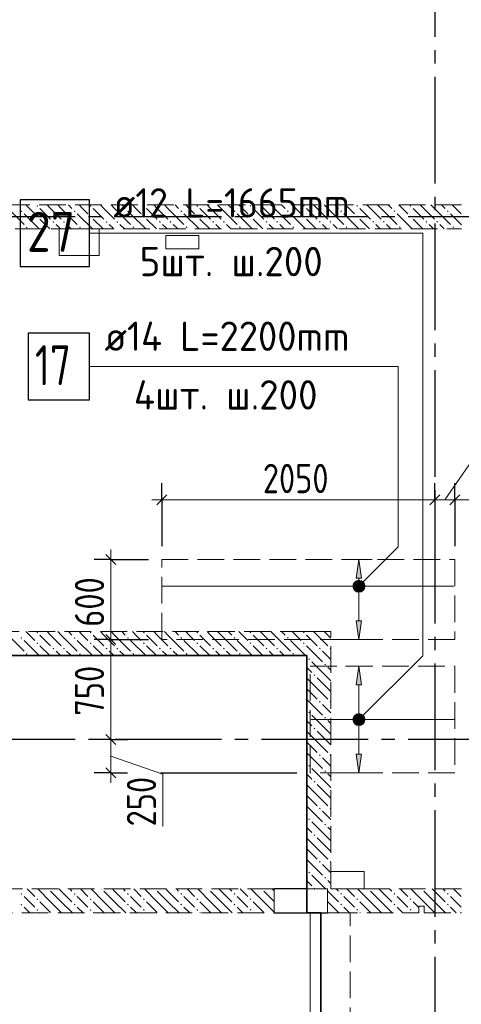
# Model space of a CAD drawing. Header units: millimetres. Extents: x 0 to 43617, y 0 to 59400.
# Tile 26 of 29: x 18708 to 22022, y 44265 to 51650. Entities that reach past the tile are written whole.
import ezdxf

# ---------------------------------------------------------------- set-up
doc = ezdxf.new("R2010")
doc.units = ezdxf.units.MM
doc.linetypes.add('______2', pattern=[270, 200, -70])
doc.linetypes.add('______5', pattern=[1100, 800, -100, 100, -100])
for name, color, linetype, lineweight in [('Standard', 7, 'Continuous', 25), ('ДОП Верх по У', 7, 'Continuous', 25), ('ЖБ Балка Вышележаща', 7, 'Continuous', 25), ('Макрос окна_ макрос двери', 7, 'Continuous', 18), ('Оси', 40, '______5', 18), ('Позиционная метка номер позиции', 7, 'Continuous', 13), ('Примечания', 7, 'Continuous', 25), ('Размерная выноска', 7, 'Continuous', 13)]:
    doc.layers.add(name, color=color, linetype=linetype, lineweight=lineweight)
for name, color, linetype, lineweight, true_color in [('ЖБ Балка Нижележащая', 7, '______2', 25, 0x8c8cff), ('ЖБ Перекрытие верхний уровень', 7, 'Continuous', 25, 0xe0e0ff), ('ЖБ Стена верхний уровень', 7, 'Continuous', 25, 0x006e00)]:
    doc.layers.add(name, color=color, linetype=linetype, lineweight=lineweight, true_color=true_color)
doc.styles.add('GOST 2.304-81', font='txt')
doc.styles.add('ISOCPEUR', font='txt')

msp = doc.modelspace()

# ---------------------------------------------------------------- hatches: boundary and pattern name
at = {"layer": 'ДОП Верх по У', "linetype": 'Continuous', "lineweight": 13, "transparency": 33554687}
for points in [[(21274.1, 47460), (21254.1, 47600), (21234.1, 47460)], [(21216.6, 47400), (21291.6, 47400), (21286.4, 47418.8)], [(21216.6, 47400), (21286.4, 47418.8), (21221.9, 47418.8)], [(21221.9, 47418.8), (21286.4, 47418.8), (21272.9, 47432.3)], [(21221.9, 47418.8), (21272.9, 47432.3), (21235.4, 47432.3)], [(21235.4, 47432.3), (21272.9, 47432.3), (21254.1, 47437.5)], [(21221.9, 47381.3), (21291.6, 47400), (21216.6, 47400)], [(21221.9, 47381.3), (21286.4, 47381.3), (21291.6, 47400)], [(21235.4, 47367.8), (21286.4, 47381.3), (21221.9, 47381.3)], [(21235.4, 47367.8), (21272.9, 47367.8), (21286.4, 47381.3)], [(21272.9, 47367.8), (21235.4, 47367.8), (21254.1, 47362.5)], [(21274.1, 46660), (21254.1, 46800), (21234.1, 46660)], [(21216.6, 46400), (21291.6, 46400), (21286.4, 46418.8)], [(21216.6, 46400), (21286.4, 46418.8), (21221.9, 46418.8)], [(21221.9, 46381.3), (21291.6, 46400), (21216.6, 46400)], [(21221.9, 46418.8), (21286.4, 46418.8), (21272.9, 46432.3)], [(21221.9, 46418.8), (21272.9, 46432.3), (21235.4, 46432.3)], [(21221.9, 46381.3), (21286.4, 46381.3), (21291.6, 46400)], [(21235.4, 46367.8), (21286.4, 46381.3), (21221.9, 46381.3)], [(21235.4, 46432.3), (21272.9, 46432.3), (21254.1, 46437.5)], [(21235.4, 46367.8), (21272.9, 46367.8), (21286.4, 46381.3)], [(21272.9, 46367.8), (21235.4, 46367.8), (21254.1, 46362.5)]]:
    msp.add_hatch(color=7, dxfattribs=at).paths.add_polyline_path(points)
for points in [[(21274.1, 47140), (21254.1, 47000), (21234.1, 47140)], [(21274.1, 46140), (21254.1, 46000), (21234.1, 46140)]]:
    msp.add_hatch(color=7, dxfattribs=at).paths.add_polyline_path(points, flags=16)
at = {"layer": 'ЖБ Стена верхний уровень', "linetype": 'Continuous', "lineweight": 18, "transparency": 33554687}
for points in [[(18714.5, 50213.1), (18721, 50219.6), (18727.4, 50213.1), (18721, 50206.6)], [(18834.5, 50253.1), (18840.9, 50259.6), (18847.4, 50253.1), (18840.9, 50246.6)], [(19114.5, 50213.1), (19121, 50219.6), (19127.4, 50213.1), (19121, 50206.6)], [(19234.5, 50253.1), (19240.9, 50259.6), (19247.4, 50253.1), (19240.9, 50246.6)], [(19514.5, 50213.1), (19521, 50219.6), (19527.4, 50213.1), (19521, 50206.6)], [(19634.5, 50253.1), (19640.9, 50259.6), (19647.4, 50253.1), (19640.9, 50246.6)], [(19914.5, 50213.1), (19921, 50219.6), (19927.4, 50213.1), (19921, 50206.6)], [(20034.5, 50253.1), (20040.9, 50259.6), (20047.4, 50253.1), (20040.9, 50246.6)], [(20314.5, 50213.1), (20321, 50219.6), (20327.4, 50213.1), (20321, 50206.6)], [(20434.5, 50253.1), (20440.9, 50259.6), (20447.4, 50253.1), (20440.9, 50246.6)], [(20714.5, 50213.1), (20721, 50219.6), (20727.4, 50213.1), (20721, 50206.6)], [(20834.5, 50253.1), (20840.9, 50259.6), (20847.4, 50253.1), (20840.9, 50246.6)], [(21114.5, 50213.1), (21121, 50219.6), (21127.4, 50213.1), (21121, 50206.6)], [(21234.5, 50253.1), (21240.9, 50259.6), (21247.4, 50253.1), (21240.9, 50246.6)], [(21514.5, 50213.1), (21521, 50219.6), (21527.4, 50213.1), (21521, 50206.6)], [(21634.5, 50253.1), (21640.9, 50259.6), (21647.4, 50253.1), (21640.9, 50246.6)], [(21914.5, 50213.1), (21921, 50219.6), (21927.4, 50213.1), (21921, 50206.6)], [(18834.5, 50173.1), (18840.9, 50179.6), (18847.4, 50173.1), (18840.9, 50166.6)], [(19234.5, 50173.1), (19240.9, 50179.6), (19247.4, 50173.1), (19240.9, 50166.6)], [(19634.5, 50173.1), (19640.9, 50179.6), (19647.4, 50173.1), (19640.9, 50166.6)], [(20034.5, 50173.1), (20040.9, 50179.6), (20047.4, 50173.1), (20040.9, 50166.6)], [(20434.5, 50173.1), (20440.9, 50179.6), (20447.4, 50173.1), (20440.9, 50166.6)], [(20834.5, 50173.1), (20840.9, 50179.6), (20847.4, 50173.1), (20840.9, 50166.6)], [(21234.5, 50173.1), (21240.9, 50179.6), (21247.4, 50173.1), (21240.9, 50166.6)], [(21634.5, 50173.1), (21640.9, 50179.6), (21647.4, 50173.1), (21640.9, 50166.6)], [(18754.4, 50093.1), (18760.9, 50099.6), (18767.4, 50093.1), (18760.9, 50086.6)], [(18954.4, 50133.1), (18960.9, 50139.6), (18967.4, 50133.1), (18960.9, 50126.6)], [(19034.5, 50133.1), (19040.9, 50139.6), (19047.4, 50133.1), (19040.9, 50126.6)], [(19154.4, 50093.1), (19160.9, 50099.6), (19167.4, 50093.1), (19160.9, 50086.6)], [(19354.4, 50133.1), (19360.9, 50139.6), (19367.4, 50133.1), (19360.9, 50126.6)], [(19434.5, 50133.1), (19440.9, 50139.6), (19447.4, 50133.1), (19440.9, 50126.6)], [(19554.4, 50093.1), (19560.9, 50099.6), (19567.4, 50093.1), (19560.9, 50086.6)], [(19754.4, 50133.1), (19760.9, 50139.6), (19767.4, 50133.1), (19760.9, 50126.6)], [(19834.5, 50133.1), (19840.9, 50139.6), (19847.4, 50133.1), (19840.9, 50126.6)], [(19954.4, 50093.1), (19960.9, 50099.6), (19967.4, 50093.1), (19960.9, 50086.6)], [(20154.4, 50133.1), (20160.9, 50139.6), (20167.4, 50133.1), (20160.9, 50126.6)], [(20234.5, 50133.1), (20240.9, 50139.6), (20247.4, 50133.1), (20240.9, 50126.6)], [(20354.4, 50093.1), (20360.9, 50099.6), (20367.4, 50093.1), (20360.9, 50086.6)], [(20554.4, 50133.1), (20560.9, 50139.6), (20567.4, 50133.1), (20560.9, 50126.6)], [(20634.5, 50133.1), (20640.9, 50139.6), (20647.4, 50133.1), (20640.9, 50126.6)], [(20754.4, 50093.1), (20760.9, 50099.6), (20767.4, 50093.1), (20760.9, 50086.6)], [(20954.4, 50133.1), (20960.9, 50139.6), (20967.4, 50133.1), (20960.9, 50126.6)], [(21034.5, 50133.1), (21040.9, 50139.6), (21047.4, 50133.1), (21040.9, 50126.6)], [(21154.4, 50093.1), (21160.9, 50099.6), (21167.4, 50093.1), (21160.9, 50086.6)], [(21354.4, 50133.1), (21360.9, 50139.6), (21367.4, 50133.1), (21360.9, 50126.6)], [(21434.5, 50133.1), (21440.9, 50139.6), (21447.4, 50133.1), (21440.9, 50126.6)], [(21554.4, 50093.1), (21560.9, 50099.6), (21567.4, 50093.1), (21560.9, 50086.6)], [(21754.4, 50133.1), (21760.9, 50139.6), (21767.4, 50133.1), (21760.9, 50126.6)], [(21834.5, 50133.1), (21840.9, 50139.6), (21847.4, 50133.1), (21840.9, 50126.6)], [(21954.4, 50093.1), (21960.9, 50099.6), (21967.4, 50093.1), (21960.9, 50086.6)], [(18834.5, 47053.1), (18840.9, 47059.6), (18847.4, 47053.1), (18840.9, 47046.6)], [(19234.5, 47053.1), (19240.9, 47059.6), (19247.4, 47053.1), (19240.9, 47046.6)], [(19634.5, 47053.1), (19640.9, 47059.6), (19647.4, 47053.1), (19640.9, 47046.6)], [(20034.5, 47053.1), (20040.9, 47059.6), (20047.4, 47053.1), (20040.9, 47046.6)], [(20434.5, 47053.1), (20440.9, 47059.6), (20447.4, 47053.1), (20440.9, 47046.6)], [(20834.5, 47053.1), (20840.9, 47059.6), (20847.4, 47053.1), (20840.9, 47046.6)], [(18714.5, 47013.1), (18721, 47019.6), (18727.4, 47013.1), (18721, 47006.6)], [(18834.5, 46973.1), (18840.9, 46979.6), (18847.4, 46973.1), (18840.9, 46966.6)], [(19114.5, 47013.1), (19121, 47019.6), (19127.4, 47013.1), (19121, 47006.6)], [(19234.5, 46973.1), (19240.9, 46979.6), (19247.4, 46973.1), (19240.9, 46966.6)], [(19514.5, 47013.1), (19521, 47019.6), (19527.4, 47013.1), (19521, 47006.6)], [(19634.5, 46973.1), (19640.9, 46979.6), (19647.4, 46973.1), (19640.9, 46966.6)], [(19914.5, 47013.1), (19921, 47019.6), (19927.4, 47013.1), (19921, 47006.6)], [(20034.5, 46973.1), (20040.9, 46979.6), (20047.4, 46973.1), (20040.9, 46966.6)], [(20314.5, 47013.1), (20321, 47019.6), (20327.4, 47013.1), (20321, 47006.6)], [(20434.5, 46973.1), (20440.9, 46979.6), (20447.4, 46973.1), (20440.9, 46966.6)], [(20714.5, 47013.1), (20721, 47019.6), (20727.4, 47013.1), (20721, 47006.6)], [(20834.5, 46973.1), (20840.9, 46979.6), (20847.4, 46973.1), (20840.9, 46966.6)], [(18754.4, 46893.1), (18760.9, 46899.6), (18767.4, 46893.1), (18760.9, 46886.6)], [(18954.4, 46933.1), (18960.9, 46939.6), (18967.4, 46933.1), (18960.9, 46926.6)], [(19034.5, 46933.1), (19040.9, 46939.6), (19047.4, 46933.1), (19040.9, 46926.6)], [(19154.4, 46893.1), (19160.9, 46899.6), (19167.4, 46893.1), (19160.9, 46886.6)], [(19354.4, 46933.1), (19360.9, 46939.6), (19367.4, 46933.1), (19360.9, 46926.6)], [(19434.5, 46933.1), (19440.9, 46939.6), (19447.4, 46933.1), (19440.9, 46926.6)], [(19554.4, 46893.1), (19560.9, 46899.6), (19567.4, 46893.1), (19560.9, 46886.6)], [(19754.4, 46933.1), (19760.9, 46939.6), (19767.4, 46933.1), (19760.9, 46926.6)], [(19834.5, 46933.1), (19840.9, 46939.6), (19847.4, 46933.1), (19840.9, 46926.6)], [(19954.4, 46893.1), (19960.9, 46899.6), (19967.4, 46893.1), (19960.9, 46886.6)], [(20154.4, 46933.1), (20160.9, 46939.6), (20167.4, 46933.1), (20160.9, 46926.6)], [(20234.5, 46933.1), (20240.9, 46939.6), (20247.4, 46933.1), (20240.9, 46926.6)], [(20354.4, 46893.1), (20360.9, 46899.6), (20367.4, 46893.1), (20360.9, 46886.6)], [(20554.4, 46933.1), (20560.9, 46939.6), (20567.4, 46933.1), (20560.9, 46926.6)], [(20634.5, 46933.1), (20640.9, 46939.6), (20647.4, 46933.1), (20640.9, 46926.6)], [(20754.4, 46893.1), (20760.9, 46899.6), (20767.4, 46893.1), (20760.9, 46886.6)], [(20954.4, 46933.1), (20960.9, 46939.6), (20967.4, 46933.1), (20960.9, 46926.6)], [(21034.5, 46933.1), (21040.9, 46939.6), (21044, 46936.6), (21044, 46929.7), (21040.9, 46926.6)], [(20874.5, 46853.1), (20881, 46859.6), (20887.5, 46853.1), (20881, 46846.6)], [(20994.5, 46813.1), (21001, 46819.6), (21007.5, 46813.1), (21001, 46806.6)], [(20914.5, 46733.1), (20921, 46739.6), (20927.4, 46733.1), (20921, 46726.6)], [(20954.4, 46533.1), (20960.9, 46539.6), (20967.4, 46533.1), (20960.9, 46526.6)], [(21034.5, 46533.1), (21040.9, 46539.6), (21044, 46536.6), (21044, 46529.7), (21040.9, 46526.6)], [(20874.5, 46453.1), (20881, 46459.6), (20887.5, 46453.1), (20881, 46446.6)], [(20994.5, 46413.1), (21001, 46419.6), (21007.5, 46413.1), (21001, 46406.6)], [(20914.5, 46333.1), (20921, 46339.6), (20927.4, 46333.1), (20921, 46326.6)], [(20954.4, 46133.1), (20960.9, 46139.6), (20967.4, 46133.1), (20960.9, 46126.6)], [(21034.5, 46133.1), (21040.9, 46139.6), (21044, 46136.6), (21044, 46129.7), (21040.9, 46126.6)], [(20874.5, 46053.1), (20881, 46059.6), (20887.5, 46053.1), (20881, 46046.6)], [(20994.5, 46013.1), (21001, 46019.6), (21007.5, 46013.1), (21001, 46006.6)], [(20914.5, 45933.1), (20921, 45939.6), (20927.4, 45933.1), (20921, 45926.6)], [(20954.4, 45733.1), (20960.9, 45739.6), (20967.4, 45733.1), (20960.9, 45726.6)], [(21034.5, 45733.1), (21040.9, 45739.6), (21044, 45736.6), (21044, 45729.7), (21040.9, 45726.6)], [(20874.5, 45653.1), (20881, 45659.6), (20887.5, 45653.1), (20881, 45646.6)], [(20994.5, 45613.1), (21001, 45619.6), (21007.5, 45613.1), (21001, 45606.6)], [(20914.5, 45533.1), (20921, 45539.6), (20927.4, 45533.1), (20921, 45526.6)], [(20954.4, 45333.1), (20960.9, 45339.6), (20967.4, 45333.1), (20960.9, 45326.6)], [(21034.5, 45333.1), (21040.9, 45339.6), (21044, 45336.6), (21044, 45329.7), (21040.9, 45326.6)], [(20874.5, 45253.1), (20881, 45259.6), (20887.5, 45253.1), (20881, 45246.6)], [(20994.5, 45213.1), (21001, 45219.6), (21007.5, 45213.1), (21001, 45206.6)], [(18924.3, 45130), (18921, 45126.6), (18917.6, 45130)], [(19324.3, 45130), (19321, 45126.6), (19317.6, 45130)], [(19724.3, 45130), (19721, 45126.6), (19717.6, 45130)], [(20124.3, 45130), (20121, 45126.6), (20117.6, 45130)], [(20524.3, 45130), (20521, 45126.6), (20517.6, 45130)], [(20914.5, 45133.1), (20921, 45139.6), (20927.4, 45133.1), (20924.3, 45130), (20917.6, 45130)], [(21324.3, 45130), (21321, 45126.6), (21317.6, 45130)], [(21724.3, 45130), (21721, 45126.6), (21717.6, 45130)], [(18714.5, 45093.1), (18721, 45099.6), (18727.4, 45093.1), (18721, 45086.6)], [(18834.5, 45053.1), (18840.9, 45059.6), (18847.4, 45053.1), (18840.9, 45046.6)], [(19114.5, 45093.1), (19121, 45099.6), (19127.4, 45093.1), (19121, 45086.6)], [(19234.5, 45053.1), (19240.9, 45059.6), (19247.4, 45053.1), (19240.9, 45046.6)], [(19514.5, 45093.1), (19521, 45099.6), (19527.4, 45093.1), (19521, 45086.6)], [(19634.5, 45053.1), (19640.9, 45059.6), (19647.4, 45053.1), (19640.9, 45046.6)], [(19914.5, 45093.1), (19921, 45099.6), (19927.4, 45093.1), (19921, 45086.6)], [(20034.5, 45053.1), (20040.9, 45059.6), (20047.4, 45053.1), (20040.9, 45046.6)], [(20314.5, 45093.1), (20321, 45099.6), (20327.4, 45093.1), (20321, 45086.6)], [(20434.5, 45053.1), (20440.9, 45059.6), (20447.4, 45053.1), (20440.9, 45046.6)], [(21114.5, 45093.1), (21121, 45099.6), (21127.4, 45093.1), (21121, 45086.6)], [(21234.5, 45053.1), (21240.9, 45059.6), (21247.4, 45053.1), (21240.9, 45046.6)], [(21514.5, 45093.1), (21521, 45099.6), (21527.4, 45093.1), (21521, 45086.6)], [(21634.5, 45053.1), (21640.9, 45059.6), (21647.4, 45053.1), (21640.9, 45046.6)], [(21914.5, 45093.1), (21921, 45099.6), (21927.4, 45093.1), (21921, 45086.6)], [(18714.5, 45013.1), (18721, 45019.6), (18727.4, 45013.1), (18721, 45006.6)], [(18834.5, 44973.1), (18840.9, 44979.6), (18847.4, 44973.1), (18840.9, 44966.6)], [(19114.5, 45013.1), (19121, 45019.6), (19127.4, 45013.1), (19121, 45006.6)], [(19234.5, 44973.1), (19240.9, 44979.6), (19247.4, 44973.1), (19240.9, 44966.6)], [(19514.5, 45013.1), (19521, 45019.6), (19527.4, 45013.1), (19521, 45006.6)], [(19634.5, 44973.1), (19640.9, 44979.6), (19647.4, 44973.1), (19640.9, 44966.6)], [(19914.5, 45013.1), (19921, 45019.6), (19927.4, 45013.1), (19921, 45006.6)], [(20034.5, 44973.1), (20040.9, 44979.6), (20047.4, 44973.1), (20040.9, 44966.6)], [(20314.5, 45013.1), (20321, 45019.6), (20327.4, 45013.1), (20321, 45006.6)], [(20434.5, 44973.1), (20440.9, 44979.6), (20447.4, 44973.1), (20440.9, 44966.6)], [(21114.5, 45013.1), (21121, 45019.6), (21127.4, 45013.1), (21121, 45006.6)], [(21234.5, 44973.1), (21240.9, 44979.6), (21247.4, 44973.1), (21240.9, 44966.6)], [(21514.5, 45013.1), (21521, 45019.6), (21527.4, 45013.1), (21521, 45006.6)], [(21634.5, 44973.1), (21640.9, 44979.6), (21647.4, 44973.1), (21640.9, 44966.6)], [(21914.5, 45013.1), (21921, 45019.6), (21927.4, 45013.1), (21921, 45006.6)]]:
    msp.add_hatch(color=7, dxfattribs=at).paths.add_polyline_path(points, flags=16)
at = {"layer": 'Позиционная метка номер позиции', "linetype": 'Continuous', "lineweight": 13, "transparency": 33554687}
for points in [[(21210.8, 47411.5), (21285.9, 47368.2), (21222.3, 47431.8)], [(21210.8, 47388.6), (21265.6, 47356.7), (21210.8, 47411.5)], [(21210.8, 47411.5), (21265.6, 47356.7), (21285.9, 47368.2)], [(21222.3, 47431.8), (21297.4, 47388.6), (21242.7, 47443.3)], [(21222.3, 47431.8), (21285.9, 47368.2), (21297.4, 47388.6)], [(21242.7, 47443.3), (21297.4, 47388.6), (21297.4, 47411.5)], [(21242.7, 47443.3), (21297.4, 47411.5), (21265.6, 47443.3)], [(21265.6, 47443.3), (21297.4, 47411.5), (21285.9, 47431.8)], [(21242.7, 47356.7), (21210.8, 47388.6), (21222.3, 47368.2)], [(21210.8, 47388.6), (21242.7, 47356.7), (21265.6, 47356.7)], [(21210.8, 46411.5), (21285.9, 46368.2), (21222.3, 46431.8)], [(21210.8, 46388.6), (21265.6, 46356.8), (21210.8, 46411.5)], [(21210.8, 46411.5), (21265.6, 46356.8), (21285.9, 46368.2)], [(21242.7, 46356.8), (21210.8, 46388.6), (21222.3, 46368.2)], [(21210.8, 46388.6), (21242.7, 46356.8), (21265.6, 46356.8)], [(21222.3, 46431.8), (21297.4, 46388.6), (21242.7, 46443.3)], [(21222.3, 46431.8), (21285.9, 46368.2), (21297.4, 46388.6)], [(21242.7, 46443.3), (21297.4, 46388.6), (21297.4, 46411.5)], [(21242.7, 46443.3), (21297.4, 46411.5), (21265.6, 46443.3)], [(21265.6, 46443.3), (21297.4, 46411.5), (21285.9, 46431.8)]]:
    msp.add_hatch(color=7, dxfattribs=at).paths.add_polyline_path(points)

# ---------------------------------------------------------------- linework, layer by layer
at = {"layer": 'Standard', "color": 7, "linetype": 'Continuous', "lineweight": 13, "transparency": 33554687}
for p, q in [((21899, 48048.5), (22449, 48847.4)), ((19774, 48048.5), (19699, 48048.5)), ((19774, 48048.5), (21824, 48048.5)), ((21824, 48048.5), (21974, 48048.5)), ((21974, 48048.5), (22199, 48048.5)), ((19392.4, 47600), (19392.4, 47675)), ((19392.4, 46250), (19392.4, 46000)), ((19392.4, 46125), (19782.6, 45990.4)), ((19392.4, 46000), (19392.4, 45925)), ((19782.6, 45990.4), (19782.6, 45599.4))]:
    msp.add_line(p, q, dxfattribs=at)
at = {"layer": 'Standard', "color": 251, "linetype": 'Continuous', "lineweight": -3, "true_color": 0x656565, "transparency": 33554687}
for p, q in [((19774, 48048.5), (19774, 48173.5)), ((21824, 48048.5), (21824, 48173.5)), ((21974, 48048.5), (21974, 48173.5)), ((19774, 48048.5), (19774, 47923.5)), ((19774, 48048.5), (19774, 47700)), ((21824, 48048.5), (21824, 47923.5)), ((21824, 48048.5), (21824, 48048.5)), ((21974, 48048.5), (21974, 47923.5)), ((21974, 48048.5), (21974, 47700)), ((19392.4, 47600), (19267.4, 47600)), ((19392.4, 47600), (19517.4, 47600)), ((19392.4, 47600), (19674, 47600)), ((19392.4, 47000), (19267.4, 47000)), ((19392.4, 47000), (19517.4, 47000)), ((19392.4, 47000), (19674, 47000)), ((19392.4, 46250), (19267.4, 46250)), ((19392.4, 46250), (19517.4, 46250)), ((19392.4, 46250), (19392.4, 46250)), ((19392.4, 46000), (19267.4, 46000)), ((19392.4, 46000), (19517.4, 46000)), ((19392.4, 46000), (19480.7, 46000)), ((19765.6, 46000), (20789, 46000))]:
    msp.add_line(p, q, dxfattribs=at)
at = {"layer": 'Standard', "color": 7, "linetype": 'Continuous', "lineweight": 25, "transparency": 33554687}
for p, q in [((19736.5, 48011), (19811.5, 48086)), ((21786.5, 48011), (21861.5, 48086)), ((21936.5, 48011), (22011.5, 48086)), ((19354.9, 47637.5), (19429.9, 47562.5)), ((19354.9, 47037.5), (19429.9, 46962.5)), ((19354.9, 46287.5), (19429.9, 46212.5)), ((19354.9, 46037.5), (19429.9, 45962.5))]:
    msp.add_line(p, q, dxfattribs=at)
at = {"layer": 'Standard', "color": 7, "linetype": 'Continuous', "lineweight": 13, "transparency": 33554687}
for points in [[(19392.4, 47600), (19392.4, 47008.1), (19392.4, 47008.1), (19392.4, 47000)], [(19392.4, 47000), (19392.4, 46837), (19392.4, 46837), (19392.4, 46250)]]:
    msp.add_lwpolyline(points, dxfattribs=at)
at = {"layer": 'ДОП Верх по У', "color": 7, "linetype": 'Continuous', "lineweight": 13, "transparency": 33554687}
for p, q in [((19390.8, 50048.5), (21432.8, 50048.5)), ((19324.8, 49048.5), (21432.8, 49048.5))]:
    msp.add_line(p, q, dxfattribs=at)
at = {"layer": 'ДОП Верх по У', "color": 251, "linetype": 'Continuous', "lineweight": 13, "true_color": 0x494949, "transparency": 33554687}
for p, q in [((21254.1, 47600), (21154.1, 47600)), ((21254.1, 47600), (21234.1, 47460)), ((21274.1, 47460), (21254.1, 47600)), ((21254.1, 47600), (21354.1, 47600)), ((21254.1, 47600), (21254.1, 47600)), ((21234.1, 47460), (21274.1, 47460)), ((21254.1, 47430), (21254.1, 47460)), ((21216.6, 47400), (21216.6, 47400)), ((21254.1, 47140), (21254.1, 47370)), ((21291.6, 47400), (21291.6, 47400)), ((21254.1, 47000), (21234.1, 47140)), ((21234.1, 47140), (21274.1, 47140)), ((21274.1, 47140), (21254.1, 47000)), ((21254.1, 47000), (21154.1, 47000)), ((21254.1, 47000), (21354.1, 47000)), ((21254.1, 47000), (21254.1, 47000)), ((21254.1, 46800), (21154.1, 46800)), ((21254.1, 46800), (21234.1, 46660)), ((21274.1, 46660), (21254.1, 46800)), ((21254.1, 46800), (21354.1, 46800)), ((21254.1, 46800), (21254.1, 46800)), ((21234.1, 46660), (21274.1, 46660)), ((21254.1, 46430), (21254.1, 46660)), ((21216.6, 46400), (21216.6, 46400)), ((21291.6, 46400), (21291.6, 46400)), ((21254.1, 46140), (21254.1, 46370)), ((21254.1, 46000), (21234.1, 46140)), ((21234.1, 46140), (21274.1, 46140)), ((21274.1, 46140), (21254.1, 46000)), ((21254.1, 46000), (21154.1, 46000)), ((21254.1, 46000), (21354.1, 46000)), ((21254.1, 46000), (21254.1, 46000))]:
    msp.add_line(p, q, dxfattribs=at)
at = {"layer": 'ДОП Верх по У', "color": 7, "linetype": 'Continuous', "lineweight": 18, "transparency": 33554687}
for p, q in [((21967, 47400), (19781, 47400)), ((21968, 46400), (20895, 46400))]:
    msp.add_line(p, q, dxfattribs=at)
at = {"layer": 'ДОП Верх по У', "color": 7, "linetype": 'Continuous', "lineweight": 25, "transparency": 33554687}
for points in [[(18712.8, 49798.5), (19232.8, 49798.5), (19232.8, 50298.5), (18712.8, 50298.5), (18712.8, 49798.5)], [(18772.8, 48798.5), (19232.8, 48798.5), (19232.8, 49298.5), (18772.8, 49298.5), (18772.8, 48798.5)]]:
    msp.add_lwpolyline(points, dxfattribs=at)
at = {"layer": 'ДОП Верх по У', "color": 251, "linetype": 'Continuous', "lineweight": 13, "true_color": 0x494949, "transparency": 33554687}
for centre in [(21254.1, 47400), (21254.1, 46400)]:
    msp.add_circle(centre, 37.5, dxfattribs=at)
at = {"layer": 'ЖБ Балка Вышележаща', "color": 7, "linetype": 'Continuous', "lineweight": 18, "transparency": 33554687}
for p, q in [((20969, 44950), (20889, 44950)), ((20889, 44950), (20889, 42420))]:
    msp.add_line(p, q, dxfattribs=at)
at = {"layer": 'ЖБ Балка Нижележащая', "color": 251, "linetype": '______2', "lineweight": 18, "true_color": 0x656565, "transparency": 33554687}
for p, q in [((21189, 44950), (20969, 44950)), ((20969, 44950), (20969, 42420)), ((21189, 42420), (21189, 44950))]:
    msp.add_line(p, q, dxfattribs=at)
at = {"layer": 'ЖБ Перекрытие верхний уровень', "color": 7, "linetype": 'Continuous', "lineweight": 18, "transparency": 33554687}
for p, q in [((19304, 50080), (19004, 50080)), ((19004, 50080), (19004, 49880)), ((19304, 49880), (19304, 50080)), ((20054, 50030), (19804, 50030)), ((19804, 50030), (19804, 49930)), ((20054, 49930), (20054, 50030)), ((19804, 49930), (20054, 49930)), ((19004, 49880), (19304, 49880)), ((20864, 46880), (16424, 46880)), ((20864, 45130), (20864, 46880)), ((21294, 45260), (21044, 45260)), ((21044, 45260), (21044, 45130)), ((21294, 45130), (21294, 45260)), ((20864, 44950), (20864, 45130)), ((21044, 45130), (21294, 45130)), ((20969, 44950), (20864, 44950)), ((20969, 42420), (20969, 44950))]:
    msp.add_line(p, q, dxfattribs=at)
at = {"layer": 'ЖБ Стена верхний уровень', "color": 251, "linetype": '______2', "lineweight": 13, "true_color": 0x656565, "transparency": 33554687}
for p, q in [((22024, 50260), (16244, 50260)), ((16244, 50080), (22024, 50080)), ((20864, 47060), (18326.5, 47060)), ((21044, 47060), (20864, 47060)), ((21044, 45130), (21044, 47060)), ((18326.5, 46880), (20864, 46880)), ((20864, 46880), (20864, 45130)), ((20619, 45130), (18204, 45130)), ((20619, 45130), (20619, 44950)), ((21019, 45130), (20864, 45130)), ((21019, 44950), (21019, 45130)), ((22024, 45130), (21044, 45130)), ((21744, 45000), (21704, 45000)), ((21704, 45000), (21704, 44950)), ((21744, 44950), (21744, 45000)), ((18184, 44950), (20619, 44950)), ((21019, 44950), (21044, 44950)), ((21044, 44950), (21704, 44950)), ((21744, 44950), (22024, 44950))]:
    msp.add_line(p, q, dxfattribs=at)
at = {"layer": 'ЖБ Стена верхний уровень', "color": 9, "linetype": 'Continuous', "lineweight": 18, "true_color": 0xc7c7c7, "transparency": 33554687}
for p, q in [((18621, 50233.1), (18740.9, 50113.1)), ((18781, 50233.1), (18754.1, 50260)), ((18821, 50193.1), (18781, 50233.1)), ((18860.9, 50233.1), (18940.9, 50153.1)), ((18940.9, 50233.1), (18914.1, 50260)), ((18940.9, 50233.1), (19021, 50153.1)), ((18994.1, 50260), (19021, 50233.1)), ((19021, 50233.1), (19140.9, 50113.1)), ((19074.1, 50260), (19101, 50233.1)), ((19181, 50233.1), (19154.1, 50260)), ((19221, 50193.1), (19181, 50233.1)), ((19260.9, 50233.1), (19340.9, 50153.1)), ((19340.9, 50233.1), (19314.1, 50260)), ((19340.9, 50233.1), (19421, 50153.1)), ((19394.1, 50260), (19421, 50233.1)), ((19421, 50233.1), (19540.9, 50113.1)), ((19474.1, 50260), (19501, 50233.1)), ((19581, 50233.1), (19554.1, 50260)), ((19621, 50193.1), (19581, 50233.1)), ((19660.9, 50233.1), (19740.9, 50153.1)), ((19740.9, 50233.1), (19714.1, 50260)), ((19740.9, 50233.1), (19821, 50153.1)), ((19794.1, 50260), (19821, 50233.1)), ((19821, 50233.1), (19940.9, 50113.1)), ((19874.1, 50260), (19901, 50233.1)), ((19981, 50233.1), (19954.1, 50260)), ((20021, 50193.1), (19981, 50233.1)), ((20060.9, 50233.1), (20140.9, 50153.1)), ((20140.9, 50233.1), (20114.1, 50260)), ((20140.9, 50233.1), (20221, 50153.1)), ((20194.1, 50260), (20221, 50233.1)), ((20221, 50233.1), (20340.9, 50113.1)), ((20274.1, 50260), (20301, 50233.1)), ((20381, 50233.1), (20354.1, 50260)), ((20421, 50193.1), (20381, 50233.1)), ((20460.9, 50233.1), (20540.9, 50153.1)), ((20540.9, 50233.1), (20514.1, 50260)), ((20540.9, 50233.1), (20621, 50153.1)), ((20594.1, 50260), (20621, 50233.1)), ((20621, 50233.1), (20740.9, 50113.1)), ((20674.1, 50260), (20701, 50233.1)), ((20781, 50233.1), (20754.1, 50260)), ((20821, 50193.1), (20781, 50233.1)), ((20860.9, 50233.1), (20940.9, 50153.1)), ((20940.9, 50233.1), (20914.1, 50260)), ((20940.9, 50233.1), (21021, 50153.1)), ((20994.1, 50260), (21021, 50233.1)), ((21021, 50233.1), (21140.9, 50113.1)), ((21074.1, 50260), (21101, 50233.1)), ((21181, 50233.1), (21154.1, 50260)), ((21221, 50193.1), (21181, 50233.1)), ((21260.9, 50233.1), (21340.9, 50153.1)), ((21340.9, 50233.1), (21314.1, 50260)), ((21340.9, 50233.1), (21421, 50153.1)), ((21394.1, 50260), (21421, 50233.1)), ((21421, 50233.1), (21540.9, 50113.1)), ((21474.1, 50260), (21501, 50233.1)), ((21581, 50233.1), (21554.1, 50260)), ((21621, 50193.1), (21581, 50233.1)), ((21660.9, 50233.1), (21740.9, 50153.1)), ((21740.9, 50233.1), (21714.1, 50260)), ((21740.9, 50233.1), (21821, 50153.1)), ((21794.1, 50260), (21821, 50233.1)), ((21821, 50233.1), (21940.9, 50113.1)), ((21874.1, 50260), (21901, 50233.1)), ((21981, 50233.1), (21954.1, 50260)), ((22021, 50193.1), (21981, 50233.1)), ((18740.9, 50193.1), (18854.1, 50080)), ((18860.9, 50153.1), (18934.1, 50080)), ((19140.9, 50193.1), (19254.1, 50080)), ((19260.9, 50153.1), (19334.1, 50080)), ((19540.9, 50193.1), (19654.1, 50080)), ((19660.9, 50153.1), (19734.1, 50080)), ((19940.9, 50193.1), (20054.1, 50080)), ((20060.9, 50153.1), (20134.1, 50080)), ((20340.9, 50193.1), (20454.1, 50080)), ((20460.9, 50153.1), (20534.1, 50080)), ((20740.9, 50193.1), (20854.1, 50080)), ((20860.9, 50153.1), (20934.1, 50080)), ((21140.9, 50193.1), (21254.1, 50080)), ((21260.9, 50153.1), (21334.1, 50080)), ((21540.9, 50193.1), (21654.1, 50080)), ((21660.9, 50153.1), (21734.1, 50080)), ((21940.9, 50193.1), (22024, 50110.1)), ((19014.1, 50080), (18981, 50113.1)), ((19060.9, 50113.1), (19094.1, 50080)), ((19414.1, 50080), (19381, 50113.1)), ((19460.9, 50113.1), (19494.1, 50080)), ((19814.1, 50080), (19781, 50113.1)), ((19860.9, 50113.1), (19894.1, 50080)), ((20214.1, 50080), (20181, 50113.1)), ((20260.9, 50113.1), (20294.1, 50080)), ((20614.1, 50080), (20581, 50113.1)), ((20660.9, 50113.1), (20694.1, 50080)), ((21014.1, 50080), (20981, 50113.1)), ((21060.9, 50113.1), (21094.1, 50080)), ((21414.1, 50080), (21381, 50113.1)), ((21460.9, 50113.1), (21494.1, 50080)), ((21814.1, 50080), (21781, 50113.1)), ((21860.9, 50113.1), (21894.1, 50080)), ((18781, 47033.1), (18754.1, 47060)), ((18940.9, 47033.1), (18914.1, 47060)), ((18994.1, 47060), (19021, 47033.1)), ((19074.1, 47060), (19101, 47033.1)), ((19181, 47033.1), (19154.1, 47060)), ((19340.9, 47033.1), (19314.1, 47060)), ((19394.1, 47060), (19421, 47033.1)), ((19474.1, 47060), (19501, 47033.1)), ((19581, 47033.1), (19554.1, 47060)), ((19740.9, 47033.1), (19714.1, 47060)), ((19794.1, 47060), (19821, 47033.1)), ((19874.1, 47060), (19901, 47033.1)), ((19981, 47033.1), (19954.1, 47060)), ((20140.9, 47033.1), (20114.1, 47060)), ((20194.1, 47060), (20221, 47033.1)), ((20274.1, 47060), (20301, 47033.1)), ((20381, 47033.1), (20354.1, 47060)), ((20540.9, 47033.1), (20514.1, 47060)), ((20594.1, 47060), (20621, 47033.1)), ((20674.1, 47060), (20701, 47033.1)), ((20781, 47033.1), (20754.1, 47060)), ((20940.9, 47033.1), (20914.1, 47060)), ((20994.1, 47060), (21021, 47033.1)), ((18621, 47033.1), (18740.9, 46913.1)), ((18740.9, 46993.1), (18854.1, 46880)), ((18821, 46993.1), (18781, 47033.1)), ((18860.9, 47033.1), (18940.9, 46953.1)), ((18940.9, 47033.1), (19021, 46953.1)), ((19021, 47033.1), (19140.9, 46913.1)), ((19140.9, 46993.1), (19254.1, 46880)), ((19221, 46993.1), (19181, 47033.1)), ((19260.9, 47033.1), (19340.9, 46953.1)), ((19340.9, 47033.1), (19421, 46953.1)), ((19421, 47033.1), (19540.9, 46913.1)), ((19540.9, 46993.1), (19654.1, 46880)), ((19621, 46993.1), (19581, 47033.1)), ((19660.9, 47033.1), (19740.9, 46953.1)), ((19740.9, 47033.1), (19821, 46953.1)), ((19821, 47033.1), (19940.9, 46913.1)), ((19940.9, 46993.1), (20054.1, 46880)), ((20021, 46993.1), (19981, 47033.1)), ((20060.9, 47033.1), (20140.9, 46953.1)), ((20140.9, 47033.1), (20221, 46953.1)), ((20221, 47033.1), (20340.9, 46913.1)), ((20340.9, 46993.1), (20454.1, 46880)), ((20421, 46993.1), (20381, 47033.1)), ((20460.9, 47033.1), (20540.9, 46953.1)), ((20540.9, 47033.1), (20621, 46953.1)), ((20621, 47033.1), (20740.9, 46913.1)), ((20740.9, 46993.1), (20854.1, 46880)), ((20821, 46993.1), (20781, 47033.1)), ((20860.9, 47033.1), (20864, 47030.1)), ((20864, 47030.1), (20940.9, 46953.1)), ((20940.9, 47033.1), (21021, 46953.1)), ((21021, 47033.1), (21044, 47010.1)), ((18860.9, 46953.1), (18934.1, 46880)), ((19014.1, 46880), (18981, 46913.1)), ((19060.9, 46913.1), (19094.1, 46880)), ((19260.9, 46953.1), (19334.1, 46880)), ((19414.1, 46880), (19381, 46913.1)), ((19460.9, 46913.1), (19494.1, 46880)), ((19660.9, 46953.1), (19734.1, 46880)), ((19814.1, 46880), (19781, 46913.1)), ((19860.9, 46913.1), (19894.1, 46880)), ((20060.9, 46953.1), (20134.1, 46880)), ((20214.1, 46880), (20181, 46913.1)), ((20260.9, 46913.1), (20294.1, 46880)), ((20460.9, 46953.1), (20534.1, 46880)), ((20614.1, 46880), (20581, 46913.1)), ((20660.9, 46913.1), (20694.1, 46880)), ((20860.9, 46953.1), (20864, 46950.1)), ((20864, 46950.1), (20981, 46833.1)), ((21021, 46873.1), (20981, 46913.1)), ((21021, 46713.1), (20901, 46833.1)), ((21044, 46850.1), (21021, 46873.1)), ((20864, 46790.1), (20901, 46753.1)), ((21021, 46793.1), (21044, 46770.1)), ((20940.9, 46633.1), (20864, 46710.1)), ((20940.9, 46713.1), (21021, 46633.1)), ((21021, 46713.1), (21044, 46690.1)), ((20864, 46630.1), (20940.9, 46553.1)), ((20940.9, 46633.1), (21021, 46553.1)), ((21021, 46633.1), (21044, 46610.1)), ((20864, 46550.1), (20981, 46433.1)), ((21021, 46473.1), (20981, 46513.1)), ((21044, 46450.1), (21021, 46473.1)), ((20864, 46390.1), (20901, 46353.1)), ((21021, 46313.1), (20901, 46433.1)), ((21021, 46393.1), (21044, 46370.1)), ((20940.9, 46233.1), (20864, 46310.1)), ((20940.9, 46313.1), (21021, 46233.1)), ((21021, 46313.1), (21044, 46290.1)), ((20864, 46230.1), (20940.9, 46153.1)), ((20940.9, 46233.1), (21021, 46153.1)), ((21021, 46233.1), (21044, 46210.1)), ((20864, 46150.1), (20981, 46033.1)), ((21021, 46073.1), (20981, 46113.1)), ((21021, 45913.1), (20901, 46033.1)), ((21044, 46050.1), (21021, 46073.1)), ((20864, 45990.1), (20901, 45953.1)), ((21021, 45993.1), (21044, 45970.1)), ((20940.9, 45833.1), (20864, 45910.1)), ((20940.9, 45913.1), (21021, 45833.1)), ((21021, 45913.1), (21044, 45890.1)), ((20864, 45830.1), (20940.9, 45753.1)), ((20940.9, 45833.1), (21021, 45753.1)), ((21021, 45833.1), (21044, 45810.1)), ((20864, 45750.1), (20981, 45633.1)), ((21021, 45673.1), (20981, 45713.1)), ((21044, 45650.1), (21021, 45673.1)), ((20864, 45590.1), (20901, 45553.1)), ((21021, 45513.1), (20901, 45633.1)), ((21021, 45593.1), (21044, 45570.1)), ((20940.9, 45433.1), (20864, 45510.1)), ((20940.9, 45513.1), (21021, 45433.1)), ((21021, 45513.1), (21044, 45490.1)), ((20864, 45430.1), (20940.9, 45353.1)), ((20940.9, 45433.1), (21021, 45353.1)), ((21021, 45433.1), (21044, 45410.1)), ((20864, 45350.1), (20981, 45233.1)), ((21021, 45273.1), (20981, 45313.1)), ((21044, 45250.1), (21021, 45273.1)), ((21004.1, 45130), (20901, 45233.1)), ((18764.1, 45130), (18821, 45073.1)), ((18940.9, 45033.1), (18844.1, 45130)), ((19021, 45113.1), (19004.1, 45130)), ((19084.1, 45130), (19101, 45113.1)), ((19164.1, 45130), (19221, 45073.1)), ((19340.9, 45033.1), (19244.1, 45130)), ((19421, 45113.1), (19404.1, 45130)), ((19484.1, 45130), (19501, 45113.1)), ((19564.1, 45130), (19621, 45073.1)), ((19740.9, 45033.1), (19644.1, 45130)), ((19821, 45113.1), (19804.1, 45130)), ((19884.1, 45130), (19901, 45113.1)), ((19964.1, 45130), (20021, 45073.1)), ((20140.9, 45033.1), (20044.1, 45130)), ((20221, 45113.1), (20204.1, 45130)), ((20284.1, 45130), (20301, 45113.1)), ((20364.1, 45130), (20421, 45073.1)), ((20540.9, 45033.1), (20444.1, 45130)), ((20619, 45115.1), (20604.1, 45130)), ((20864, 45190.1), (20901, 45153.1)), ((21021, 45193.1), (21044, 45170.1)), ((21084.1, 45130), (21101, 45113.1)), ((21164.1, 45130), (21221, 45073.1)), ((21340.9, 45033.1), (21244.1, 45130)), ((21421, 45113.1), (21404.1, 45130)), ((21484.1, 45130), (21501, 45113.1)), ((21564.1, 45130), (21621, 45073.1)), ((21740.9, 45033.1), (21644.1, 45130)), ((21821, 45113.1), (21804.1, 45130)), ((21884.1, 45130), (21901, 45113.1)), ((21964.1, 45130), (22021, 45073.1)), ((18781, 45033.1), (18740.9, 45073.1)), ((18940.9, 45113.1), (19021, 45033.1)), ((19021, 45113.1), (19101, 45033.1)), ((19181, 45033.1), (19140.9, 45073.1)), ((19340.9, 45113.1), (19421, 45033.1)), ((19421, 45113.1), (19501, 45033.1)), ((19581, 45033.1), (19540.9, 45073.1)), ((19740.9, 45113.1), (19821, 45033.1)), ((19821, 45113.1), (19901, 45033.1)), ((19981, 45033.1), (19940.9, 45073.1)), ((20140.9, 45113.1), (20221, 45033.1)), ((20221, 45113.1), (20301, 45033.1)), ((20381, 45033.1), (20340.9, 45073.1)), ((20540.9, 45113.1), (20619, 45035.1)), ((21021, 45113.1), (21019, 45115.1)), ((21021, 45113.1), (21044, 45090.1)), ((21044, 45090.1), (21101, 45033.1)), ((21181, 45033.1), (21140.9, 45073.1)), ((21340.9, 45113.1), (21421, 45033.1)), ((21421, 45113.1), (21501, 45033.1)), ((21581, 45033.1), (21540.9, 45073.1)), ((21740.9, 45113.1), (21821, 45033.1)), ((21821, 45113.1), (21901, 45033.1)), ((21981, 45033.1), (21940.9, 45073.1)), ((18740.9, 44993.1), (18784.1, 44950)), ((18821, 44993.1), (18781, 45033.1)), ((18860.9, 45033.1), (18940.9, 44953.1)), ((18940.9, 45033.1), (19021, 44953.1)), ((19021, 45033.1), (19104.1, 44950)), ((19140.9, 44993.1), (19184.1, 44950)), ((19221, 44993.1), (19181, 45033.1)), ((19260.9, 45033.1), (19340.9, 44953.1)), ((19340.9, 45033.1), (19421, 44953.1)), ((19421, 45033.1), (19504.1, 44950)), ((19540.9, 44993.1), (19584.1, 44950)), ((19621, 44993.1), (19581, 45033.1)), ((19660.9, 45033.1), (19740.9, 44953.1)), ((19740.9, 45033.1), (19821, 44953.1)), ((19821, 45033.1), (19904.1, 44950)), ((19940.9, 44993.1), (19984.1, 44950)), ((20021, 44993.1), (19981, 45033.1)), ((20060.9, 45033.1), (20140.9, 44953.1)), ((20140.9, 45033.1), (20221, 44953.1)), ((20221, 45033.1), (20304.1, 44950)), ((20340.9, 44993.1), (20384.1, 44950)), ((20421, 44993.1), (20381, 45033.1)), ((20460.9, 45033.1), (20540.9, 44953.1)), ((20540.9, 45033.1), (20619, 44955.1)), ((21019, 45035.1), (21021, 45033.1)), ((21021, 45033.1), (21044, 45010.1)), ((21044, 45010.1), (21104.1, 44950)), ((21140.9, 44993.1), (21184.1, 44950)), ((21221, 44993.1), (21181, 45033.1)), ((21260.9, 45033.1), (21340.9, 44953.1)), ((21340.9, 45033.1), (21421, 44953.1)), ((21421, 45033.1), (21504.1, 44950)), ((21540.9, 44993.1), (21584.1, 44950)), ((21621, 44993.1), (21581, 45033.1)), ((21660.9, 45033.1), (21704, 44990.1)), ((21740.9, 45033.1), (21821, 44953.1)), ((21821, 45033.1), (21904.1, 44950)), ((21940.9, 44993.1), (21984.1, 44950)), ((22021, 44993.1), (21981, 45033.1)), ((18860.9, 44953.1), (18864.1, 44950)), ((19260.9, 44953.1), (19264.1, 44950)), ((19660.9, 44953.1), (19664.1, 44950)), ((20060.9, 44953.1), (20064.1, 44950)), ((20460.9, 44953.1), (20464.1, 44950)), ((21019, 44955.1), (21021, 44953.1)), ((21260.9, 44953.1), (21264.1, 44950)), ((21660.9, 44953.1), (21664.1, 44950))]:
    msp.add_line(p, q, dxfattribs=at)
at = {"layer": 'Макрос окна_ макрос двери', "color": 7, "linetype": 'Continuous', "lineweight": -3, "transparency": 33554687}
for p, q in [((20864, 45130), (20619, 45130)), ((20619, 44950), (21019, 44950))]:
    msp.add_line(p, q, dxfattribs=at)
at = {"layer": 'Оси', "color": 8, "linetype": '______5', "lineweight": -3, "transparency": 33554687}
for p, q in [((21824, 57820), (21824, 7100)), ((26824, 50170), (3600, 50170)), ((26824, 46250), (3600, 46250))]:
    msp.add_line(p, q, dxfattribs=at)
at = {"layer": 'Позиционная метка номер позиции', "color": 7, "linetype": 'Continuous', "lineweight": 13, "transparency": 33554687}
for p, q in [((21222.3, 47431.8), (21222.3, 47431.8)), ((21285.9, 47431.8), (21285.9, 47431.8)), ((21222.3, 47368.2), (21222.3, 47368.2)), ((21285.9, 47368.2), (21285.9, 47368.2)), ((21222.3, 46431.8), (21222.3, 46431.8)), ((21285.9, 46431.8), (21285.9, 46431.8)), ((21222.3, 46368.2), (21222.3, 46368.2)), ((21285.9, 46368.2), (21285.9, 46368.2))]:
    msp.add_line(p, q, dxfattribs=at)
for points in [[(21254.1, 46400), (21732.8, 46878.7), (21732.8, 50048.5), (19232.8, 50048.5)], [(21254.1, 47400), (21549, 47694.9), (21549, 49048.5), (19232.8, 49048.5)]]:
    msp.add_lwpolyline(points, dxfattribs=at)
for centre in [(21254.1, 47400), (21254.1, 46400)]:
    msp.add_circle(centre, 45, dxfattribs=at)
at = {"layer": 'Примечания', "color": 7, "linetype": '______2', "lineweight": 18, "transparency": 33554687}
for p, q in [((19774, 47600), (21974, 47600)), ((19774, 47000), (19774, 47600)), ((21974, 47600), (21974, 47000)), ((21974, 47000), (19774, 47000)), ((20889, 46800), (21974, 46800)), ((20889, 46000), (20889, 46800)), ((21974, 46800), (21974, 46000)), ((21974, 46000), (20889, 46000))]:
    msp.add_line(p, q, dxfattribs=at)
at = {"layer": 'Размерная выноска', "color": 7, "linetype": 'Continuous', "lineweight": 35, "transparency": 33554687}
msp.add_lwpolyline([(16924, 42420), (20969, 42420), (20969, 44950), (20864, 44950), (20864, 46880), (16424, 46880), (16424, 45130), (16924, 45130), (16924, 42420)], dxfattribs=at)

# ---------------------------------------------------------------- texts
at = {"layer": 'Standard', "color": 7, "linetype": 'Continuous', "lineweight": 25, "transparency": 33554687, "insert": (20533.1, 48098.5), "char_height": 220, "width": 657.058, "attachment_point": 7, "style": 'GOST 2.304-81'}
msp.add_mtext('2050', dxfattribs=at)
at = {"layer": 'Standard', "color": 7, "linetype": 'Continuous', "lineweight": 25, "transparency": 33554687, "char_height": 220, "attachment_point": 7, "rotation": 90, "style": 'GOST 2.304-81'}
for s, insert, width in [('600', (19342.4, 47096.7), 531.96), ('750', (19342.4, 46429.5), 516.39), ('250', (19732.6, 45599.4), 516.384)]:
    msp.add_mtext(s, dxfattribs=dict(at, insert=insert, width=width))
at = {"layer": 'ДОП Верх по У', "color": 7, "linetype": 'Continuous', "lineweight": 13, "transparency": 33554687, "attachment_point": 7, "style": 'ISOCPEUR'}
for s, insert, char_height, width in [('\\W0.94;ø12 L=1665mm ', (19410.8, 50165.9), 220, 2104.383), ('\\W0.87;27', (18762.8, 49908.5), 300, 550.811), ('\\W0.97;5шт. ш.200 ', (19608.8, 49725.9), 220, 1712.324), ('\\W0.96;ø14 L=2200mm ', (19344.8, 49165.9), 220, 2172.611), ('\\W0.75;17', (18822.8, 48908.5), 300, 472.281), ('\\W0.97;4шт. ш.200 ', (19564.8, 48725.9), 220, 1734.412)]:
    msp.add_mtext(s, dxfattribs=dict(at, insert=insert, char_height=char_height, width=width))

doc.saveas('drawing.dxf')
